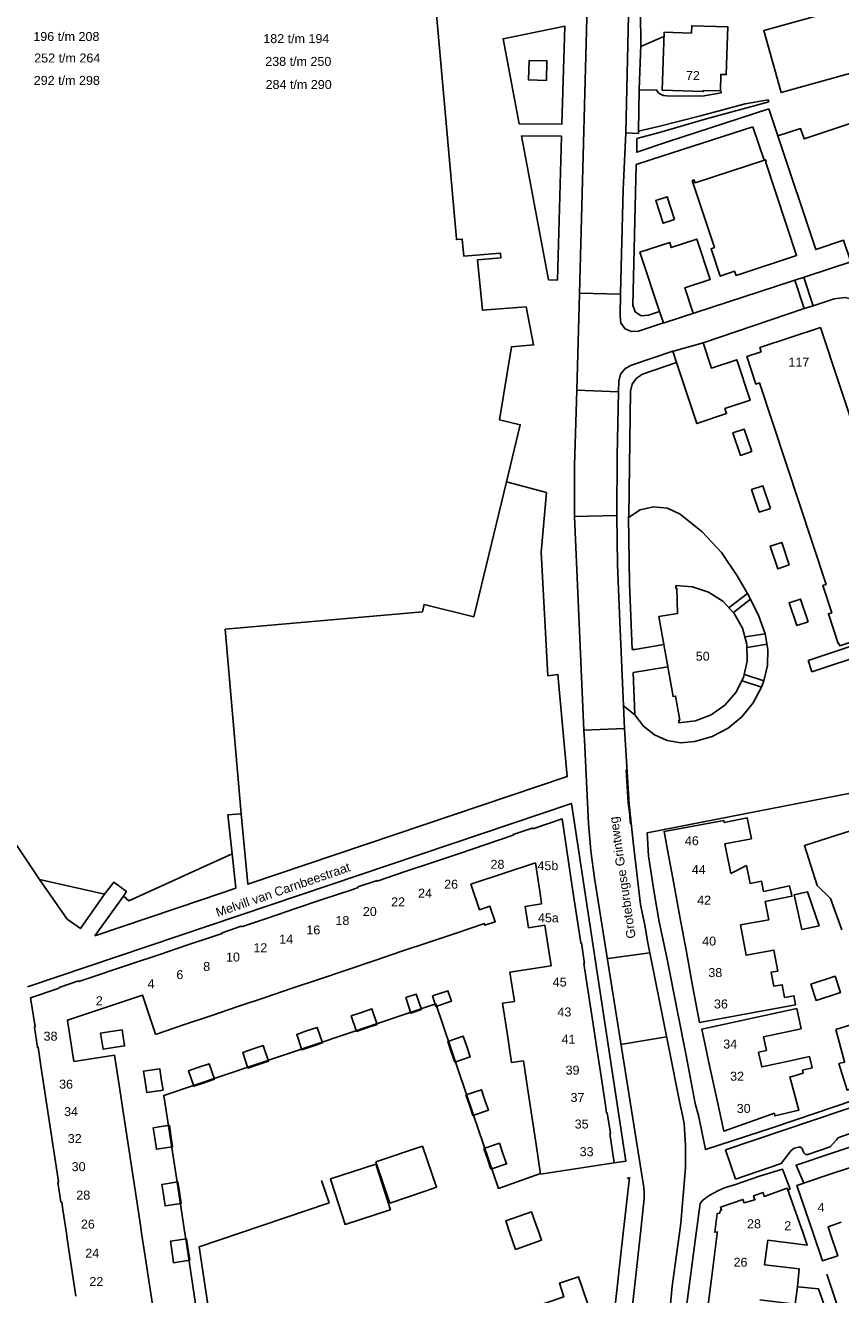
# Model space of a CAD drawing. Extents: x 158343 to 162498, y 431347 to 434500.
# Tile 22 of 68: x 158545 to 158681, y 433490 to 433702. Entities that reach past the tile are written whole.
import ezdxf

# ---------------------------------------------------------------- set-up
doc = ezdxf.new("R2010")
doc.units = 0
doc.header["$LTSCALE"] = 10
doc.header["$MEASUREMENT"] = 0
for name, color, linetype in [('44_plafonds', 8, 'CONTINUOUS'), ('47_binneninrichting', 8, 'CONTINUOUS'), ('HUISNUM', 7, 'CONTINUOUS'), ('STRNM', 7, 'CONTINUOUS')]:
    doc.layers.add(name, color=color, linetype=linetype)
doc.styles.add('Style-STANDARD', font='arial.ttf')

msp = doc.modelspace()

# ---------------------------------------------------------------- linework, layer by layer
at = {"layer": '44_plafonds', "flags": 128}
for points in [[(158698.06, 433709.62), (158668.32, 433701.36), (158671.21, 433690.97), (158700.95, 433699.23), (158698.06, 433709.62)], [(158613.21, 433707.86), (158616.85, 433666.51)], [(158662.18, 433698.94), (158662.28, 433701.99), (158656.27, 433702.18), (158656.23, 433700.93)], [(158658.18, 433691.3), (158658.18, 433691.14), (158651.33, 433691.36), (158651.63, 433701.07), (158656.23, 433700.93)], [(158662.18, 433698.94), (158662.05, 433693.98), (158661.13, 433694.02), (158661.09, 433691.26), (158658.18, 433691.3)], [(158631.95, 433693.01), (158628.92, 433693.13), (158629.04, 433696.34), (158632.01, 433696.31), (158631.95, 433693.01)], [(158656.34, 433676.28), (158660.06, 433665.03), (158659.5, 433664.84), (158661.02, 433660.25), (158663.43, 433661.05), (158663.67, 433660.34), (158673.81, 433663.69), (158668.65, 433679.3), (158668.74, 433679.33), (158668.61, 433679.73), (158656.81, 433675.84), (158656.63, 433676.38), (158656.34, 433676.28)], [(158625.23, 433625.81), (158627.54, 433635.37), (158624.07, 433636.19), (158626.07, 433648.43), (158629.77, 433648.72), (158628.54, 433655.12), (158621.23, 433654.54), (158620.41, 433662.98), (158624.31, 433663.32), (158624.26, 433664.09), (158618.08, 433663.59), (158617.83, 433666.45), (158616.86, 433666.36), (158616.85, 433666.51)], [(158667.9, 433647.57), (158665.49, 433646.77), (158667.01, 433642.18), (158667.58, 433642.36), (158678.75, 433608.63), (158678.18, 433608.44), (158679.69, 433603.89), (158679.14, 433603.71), (158680.79, 433598.71), (158680.9, 433598.74), (158681.04, 433598.33), (158694.04, 433602.64), (158677.81, 433651.63), (158667.67, 433648.27), (158667.9, 433647.57)], [(158580.84, 433570.24), (158578.15, 433601.13), (158611.16, 433604.02), (158611.46, 433605.29), (158619.76, 433603.21), (158625.23, 433625.81)], [(158654.1, 433585.46), (158654.08, 433585.89), (158654.27, 433585.9), (158653.55, 433589.93), (158653.14, 433589.85), (158650.76, 433603.23), (158653.89, 433603.78), (158653.78, 433607.99), (158653.62, 433607.98), (158653.6, 433608.42)], [(158654.1, 433585.46), (158656.89, 433585.8), (158659.51, 433586.8), (158661.81, 433588.42), (158663.66, 433590.54), (158664.93, 433593.05), (158665.55, 433595.79), (158665.49, 433598.6), (158664.75, 433601.31), (158663.37, 433603.76), (158661.44, 433605.8), (158659.07, 433607.32), (158656.4, 433608.21), (158653.6, 433608.42)], [(158547.08, 433559.24), (158539.23, 433570.84)], [(158579.34, 433563.51), (158578.62, 433570.07), (158580.84, 433570.24)], [(158629.57, 433567.82), (158629.62, 433567.84), (158629.65, 433567.73), (158634.55, 433569.37), (158636.37, 433557.29)], [(158652.32, 433563.55), (158651.63, 433567.28), (158661.64, 433569.08), (158661.7, 433568.75), (158665.56, 433569.52), (158666.24, 433566.05), (158661.79, 433565.21)], [(158617.4, 433563.6), (158626.39, 433566.62), (158626.36, 433566.73), (158629.57, 433567.82)], [(158681.39, 433550.78), (158679.51, 433556.02), (158677.27, 433558.22), (158675.13, 433564.92), (158684.22, 433567.82), (158685.24, 433564.75), (158683.96, 433564.33)], [(158661.79, 433565.21), (158662.79, 433560.24)], [(158561.12, 433556.41), (158562.01, 433555.64), (158579.34, 433563.51)], [(158608.3, 433560.54), (158612.85, 433562.07)], [(158612.85, 433562.07), (158617.4, 433563.6)], [(158621.38, 433551.8), (158621.52, 433551.85), (158621.62, 433551.57), (158623.36, 433552.16), (158622.48, 433554.74), (158620.74, 433554.15), (158619.3, 433558.42), (158630.09, 433562.04)], [(158630.09, 433562.04), (158630.93, 433556.47)], [(158653.24, 433558.57), (158652.32, 433563.55)], [(158603.75, 433559.01), (158608.3, 433560.54)], [(158668.27, 433557.24), (158667.95, 433558.93), (158666.05, 433558.58), (158665.4, 433561.56), (158662.79, 433560.24)], [(158557.96, 433556.75), (158547.08, 433559.24)], [(158561.12, 433556.41), (158561.62, 433557.22), (158559.51, 433558.76), (158557.96, 433556.75)], [(158594.58, 433555.91), (158599.2, 433557.46)], [(158599.2, 433557.46), (158600.4, 433557.87), (158600.36, 433557.98), (158603.62, 433559.08), (158603.65, 433558.97), (158603.75, 433559.01)], [(158653.24, 433558.57), (158654.28, 433552.96)], [(158668.27, 433557.24), (158672.65, 433558.14), (158672.94, 433556.76)], [(158589.95, 433554.35), (158594.58, 433555.91)], [(158630.93, 433556.47), (158631.13, 433555.16), (158628.37, 433554.72), (158628.94, 433551.14), (158631.67, 433551.57), (158632.7, 433544.74)], [(158636.37, 433557.29), (158637.68, 433548.59), (158637.79, 433548.61), (158638.26, 433545.52)], [(158664.93, 433548.93), (158664.43, 433551.61), (158669.15, 433552.48), (158668.58, 433555.52)], [(158672.94, 433556.76), (158673.02, 433556.41), (158668.58, 433555.52)], [(158674.7, 433550.84), (158673.41, 433556.63), (158675.63, 433557.17), (158677.62, 433551.44)], [(158585.4, 433552.82), (158589.95, 433554.35)], [(158576.3, 433549.75), (158577.66, 433550.2), (158577.62, 433550.31), (158580.81, 433551.39)], [(158580.81, 433551.39), (158580.87, 433551.41), (158580.91, 433551.31), (158585.4, 433552.82)], [(158616.83, 433550.26), (158621.38, 433551.8)], [(158654.28, 433552.96), (158655.36, 433547.11)], [(158674.7, 433550.84), (158677.62, 433551.44)], [(158571.75, 433548.22), (158576.3, 433549.75)], [(158612.28, 433548.73), (158616.83, 433550.26)], [(158669.55, 433543.67), (158669.55, 433543.68), (158670.67, 433543.88), (158670.02, 433547.4), (158665.37, 433546.54), (158664.93, 433548.93)], [(158567.2, 433546.68), (158571.75, 433548.22)], [(158603.18, 433545.66), (158607.73, 433547.2)], [(158607.73, 433547.2), (158612.28, 433548.73)], [(158655.36, 433547.11), (158656.47, 433541.12)], [(158550.52, 433541.21), (158553.59, 433542.23), (158553.63, 433542.12), (158562.65, 433545.16)], [(158562.65, 433545.16), (158567.2, 433546.68)], [(158598.56, 433544.1), (158603.18, 433545.66)], [(158632.7, 433544.74), (158625.83, 433543.7), (158626.58, 433538.82)], [(158638.26, 433545.52), (158638.31, 433545.23), (158638.2, 433545.18), (158638.92, 433540.44)], [(158589.38, 433541.01), (158593.93, 433542.54)], [(158593.93, 433542.54), (158598.56, 433544.1)], [(158656.47, 433541.12), (158657.55, 433535.28), (158673.64, 433538.25), (158673.36, 433539.77), (158671.8, 433539.48), (158671.41, 433541.61), (158669.98, 433541.35), (158669.55, 433543.67)], [(158676.18, 433541.69), (158677.07, 433538.97), (158681.15, 433540.3), (158680.26, 433543.03), (158676.18, 433541.69)], [(158547.37, 433527.63), (158546.84, 433531.15), (158546.72, 433531.13), (158546.22, 433534.52), (158546.34, 433534.54), (158545.58, 433539.41), (158550.34, 433541.02), (158550.33, 433541.14), (158550.52, 433541.21)], [(158584.83, 433539.48), (158589.38, 433541.01)], [(158612.84, 433539.72), (158613.42, 433537.97), (158616.02, 433538.84), (158615.44, 433540.59), (158612.84, 433539.72)], [(158638.92, 433540.44), (158639.64, 433535.7)], [(158551.75, 433535.62), (158551.74, 433535.67), (158564.29, 433539.88), (158566.5, 433533.3), (158566.64, 433533.35)], [(158580.28, 433537.95), (158584.83, 433539.48)], [(158608.38, 433539.44), (158609.26, 433536.84), (158611, 433537.43), (158610.12, 433540.03), (158608.38, 433539.44)], [(158626.58, 433538.82), (158624.6, 433538.53), (158625.35, 433533.53)], [(158571.18, 433534.88), (158575.73, 433536.41)], [(158575.73, 433536.41), (158580.28, 433537.95)], [(158600.97, 433536.96), (158599.27, 433536.39), (158600.14, 433533.79), (158601.84, 433534.36)], [(158600.97, 433536.96), (158602.72, 433537.54), (158603.6, 433534.95), (158601.84, 433534.36)], [(158667.46, 433530.23), (158667.44, 433530.31), (158668.76, 433530.6), (158668.27, 433532.86), (158674.57, 433534.22), (158673.84, 433537.6), (158657.94, 433534.17), (158659.31, 433527.82)], [(158552.79, 433528.75), (158551.75, 433535.62)], [(158559.44, 433531.07), (158561.32, 433531.36), (158560.9, 433534.06), (158559.03, 433533.77)], [(158566.64, 433533.35), (158571.18, 433534.88)], [(158591.79, 433533.86), (158593.57, 433534.46), (158594.45, 433531.87), (158592.67, 433531.26)], [(158639.64, 433535.7), (158640.36, 433530.95)], [(158684.98, 433529.59), (158683.22, 433535), (158680.4, 433534.1), (158681.82, 433528.72)], [(158559.03, 433533.77), (158557.3, 433533.51), (158557.72, 433530.8), (158559.44, 433531.07)], [(158591.79, 433533.86), (158590.12, 433533.29), (158591, 433530.7), (158592.67, 433531.26)], [(158618.6, 433531.25), (158618.02, 433532.98), (158615.42, 433532.11), (158616.01, 433530.37)], [(158625.35, 433533.53), (158626.1, 433528.57), (158628.08, 433528.87)], [(158560.41, 433524.76), (158559.65, 433529.79), (158552.79, 433528.75)], [(158582.69, 433530.79), (158581.08, 433530.24), (158581.96, 433527.65), (158583.57, 433528.19)], [(158582.69, 433530.79), (158584.53, 433531.41), (158585.41, 433528.82), (158583.57, 433528.19)], [(158618.6, 433531.25), (158619.18, 433529.52), (158616.58, 433528.65), (158616.01, 433530.37)], [(158640.36, 433530.95), (158641.09, 433526.21)], [(158672.75, 433528.86), (158667.97, 433527.84), (158667.46, 433530.23)], [(158548.09, 433522.87), (158547.37, 433527.63)], [(158573.6, 433527.73), (158572.03, 433527.2), (158572.91, 433524.6), (158574.47, 433525.13)], [(158573.6, 433527.73), (158575.48, 433528.36), (158576.36, 433525.77), (158574.47, 433525.13)], [(158628.08, 433528.87), (158628.76, 433524.33)], [(158659.31, 433527.82), (158660.45, 433522.51)], [(158672.83, 433525.56), (158672.67, 433526.15), (158674.91, 433526.8), (158674.82, 433527.27), (158676.41, 433527.67), (158675.95, 433529.58), (158672.75, 433528.86)], [(158681.82, 433528.72), (158681.84, 433528.64), (158680.91, 433528.4), (158682.26, 433523.93), (158685.53, 433525.22), (158686.55, 433525.52), (158685.17, 433529.69), (158684.98, 433529.59)], [(158564.76, 433525.42), (158564.5, 433527.14), (158567.2, 433527.54), (158567.46, 433525.84)], [(158567.46, 433525.84), (158567.75, 433523.95), (158565.04, 433523.54), (158564.76, 433525.42)], [(158641.09, 433526.21), (158641.81, 433521.46)], [(158670.09, 433520.1), (158670.18, 433519.63), (158674.19, 433520.62), (158672.83, 433525.56)], [(158561.13, 433520.01), (158560.41, 433524.76)], [(158621.63, 433522.29), (158621.04, 433524.03), (158618.45, 433523.15), (158619.04, 433521.42)], [(158628.76, 433524.33), (158629.48, 433519.59)], [(158548.81, 433518.12), (158548.09, 433522.87)], [(158621.63, 433522.29), (158622.21, 433520.58), (158619.62, 433519.7), (158619.04, 433521.42)], [(158641.81, 433521.46), (158642.01, 433520.11), (158642.12, 433520.13), (158642.64, 433516.73), (158642.52, 433516.71)], [(158660.45, 433522.51), (158661.62, 433517.07), (158670.09, 433520.1)], [(158561.86, 433515.26), (158561.13, 433520.01)], [(158629.48, 433519.59), (158630.2, 433514.84)], [(158549.53, 433513.39), (158548.81, 433518.12)], [(158566.37, 433515.95), (158566.11, 433517.67), (158568.81, 433518.08), (158569.07, 433516.36)], [(158562.58, 433510.52), (158561.86, 433515.26)], [(158566.37, 433515.95), (158566.65, 433514.07), (158569.35, 433514.48), (158569.07, 433516.36)], [(158624.66, 433513.34), (158624.07, 433515.07), (158621.48, 433514.18), (158622.07, 433512.46)], [(158630.2, 433514.84), (158630.95, 433509.89), (158643.27, 433511.76), (158642.52, 433516.71)], [(158550.25, 433508.63), (158549.53, 433513.39)], [(158611.17, 433514.6), (158603.37, 433511.94)], [(158605.72, 433505.03), (158611.65, 433507.05), (158613.52, 433507.69), (158611.17, 433514.6)], [(158624.66, 433513.34), (158625.25, 433511.61), (158622.65, 433510.73), (158622.07, 433512.46)], [(158603.36, 433511.54), (158595.76, 433509.09), (158595.88, 433508.72), (158598.22, 433501.48), (158605.8, 433503.93), (158605.82, 433503.94), (158603.41, 433511.4)], [(158603.37, 433511.94), (158603.54, 433511.44)], [(158603.54, 433511.44), (158605.72, 433505.03)], [(158678.6, 433509.6), (158683.16, 433511.14)], [(158550.98, 433503.89), (158550.78, 433505.19), (158550.66, 433505.17), (158550.14, 433508.55), (158550.26, 433508.57), (158550.25, 433508.63)], [(158563.3, 433505.77), (158562.58, 433510.52)], [(158567.8, 433506.46), (158567.55, 433508.17), (158570.25, 433508.58), (158570.51, 433506.88)], [(158676.58, 433500), (158673.88, 433508.01), (158678.6, 433509.6)], [(158567.8, 433506.46), (158568.08, 433504.57), (158570.79, 433504.98), (158570.51, 433506.88)], [(158674.9, 433500), (158672.25, 433507.53), (158668.37, 433506.16), (158668.2, 433506.82), (158666.61, 433506.27), (158666.83, 433505.6), (158665.02, 433505.06), (158664.84, 433505.65), (158661.09, 433504.34), (158661.27, 433503.83), (158661.02, 433503.8), (158660.96, 433503.35), (158660.49, 433503.29), (158660.11, 433500.16), (158660.57, 433500.22), (158660.54, 433500)], [(158564.03, 433500.94), (158563.3, 433505.77)], [(158551.57, 433500), (158550.98, 433503.89)], [(158625.82, 433500.02), (158625.11, 433502.05), (158629.46, 433503.57), (158630.18, 433501.53)], [(158551.71, 433499.07), (158551.57, 433500)], [(158564.17, 433500), (158564.03, 433500.94)], [(158564.77, 433496.11), (158564.17, 433500)], [(158625.83, 433500), (158625.82, 433500.02)], [(158630.71, 433500), (158631.12, 433498.81), (158626.77, 433497.29), (158625.83, 433500)], [(158630.18, 433501.53), (158630.71, 433500)], [(158660.54, 433500), (158660.53, 433499.93)], [(158668.99, 433498.83), (158675.6, 433498.01), (158674.9, 433500)], [(158679.44, 433500), (158680.71, 433496.23), (158678.15, 433495.36), (158676.58, 433500)], [(158681.26, 433501.82), (158679.08, 433501.08), (158679.44, 433500)], [(158552.44, 433494.24), (158551.71, 433499.07)], [(158569.26, 433496.79), (158568.98, 433498.65), (158571.68, 433499.05), (158571.96, 433497.21)], [(158659.63, 433492.82), (158660.53, 433499.93)], [(158668.43, 433494.68), (158668.99, 433498.83)], [(158565.49, 433491.37), (158564.77, 433496.11)], [(158569.26, 433496.79), (158569.52, 433495.05), (158572.22, 433495.46), (158571.96, 433497.21)], [(158553.16, 433489.48), (158552.44, 433494.24)], [(158673.96, 433491.03), (158674.27, 433494.01), (158668.43, 433494.68)], [(158632.6, 433478.3), (158641.23, 433481.26), (158637.3, 433492.72), (158634.1, 433491.62), (158634.84, 433489.34), (158629.45, 433487.49)], [(158658.75, 433485.86), (158659.63, 433492.82)], [(158566.21, 433486.62), (158565.49, 433491.37)], [(158667.64, 433488.84), (158673.6, 433488.1), (158673.96, 433491.03)]]:
    msp.add_lwpolyline(points, dxfattribs=at)
at = {"layer": '47_binneninrichting', "flags": 128}
for points in [[(158647.37, 433684.53), (158647.45, 433691.49), (158647.74, 433698.98), (158647.47, 433726.53), (158648.64, 433729.78), (158654.45, 433731.3)], [(158637.04, 433641.13), (158637.48, 433657.35), (158638.98, 433713.98)], [(158645.88, 433713.85), (158645.2, 433684.23)], [(158627.38, 433685.73), (158624.69, 433699.98), (158635.02, 433702.09), (158634.5, 433685.67), (158627.38, 433685.73)], [(158647.73, 433698.69), (158651.6, 433700.36)], [(158647.45, 433691.42), (158650.37, 433691.39), (158650.76, 433690.88), (158651.12, 433690.64), (158651.54, 433690.49), (158652.05, 433690.46), (158657.99, 433690.37), (158661.2, 433690.94), (158661.2, 433691.18)], [(158658.53, 433686.5), (158669.18, 433689.45)], [(158669.06, 433689.79), (158665.23, 433689.11)], [(158669.18, 433689.45), (158669.06, 433689.79)], [(158669.14, 433688.27), (158652.18, 433682.72), (158647.05, 433680.99), (158647.07, 433683.28), (158650.88, 433684.3), (158658.53, 433686.5)], [(158657.7, 433687.09), (158650.72, 433685.32), (158647.37, 433684.53)], [(158651.62, 433652.44), (158675.6, 433660.22), (158682.9, 433662.62), (158681.68, 433666.26), (158677.01, 433664.7), (158670.7, 433683.71), (158669.14, 433688.27)], [(158665.23, 433689.11), (158657.7, 433687.09)], [(158689.42, 433668.79), (158687.54, 433674.68), (158695.11, 433677.22), (158692.6, 433684.82), (158692.01, 433688.85), (158675.07, 433683.22), (158674.49, 433684.94), (158670.7, 433683.71)], [(158666.5, 433685.23), (158649.51, 433679.76), (158646.97, 433678.96), (158646.41, 433655.41)], [(158666.5, 433685.23), (158668.36, 433679.65)], [(158632.3, 433659.64), (158633.81, 433659.58), (158634.45, 433683.66), (158627.77, 433683.71), (158632.3, 433659.64)], [(158644.26, 433653.56), (158644.35, 433657.38), (158644.8, 433674.76), (158645.2, 433684.23)], [(158645.2, 433684.23), (158647.33, 433684.13), (158647.37, 433684.53)], [(158653.4, 433669.74), (158652.14, 433673.54), (158650.24, 433672.91), (158651.5, 433669.11), (158653.4, 433669.74)], [(158650.88, 433654.32), (158647.58, 433664.24), (158652.57, 433665.88), (158652.84, 433665.03), (158657.1, 433666.44), (158659.36, 433659.69), (158655.11, 433658.29), (158656.52, 433654.03)], [(158673.54, 433659.56), (158675.07, 433654.8)], [(158675.04, 433660.04), (158676.58, 433655.28)], [(158637.48, 433657.42), (158644.35, 433657.23)], [(158646.41, 433655.41), (158646.8, 433654.27), (158647.81, 433653.61), (158649.01, 433653.71)], [(158680.11, 433656.45), (158676.58, 433655.28), (158675.07, 433654.8), (158658.16, 433649.06), (158653.2, 433647.7)], [(158686.11, 433653.41), (158685.22, 433655.04), (158683.76, 433656.2), (158681.96, 433656.69), (158680.11, 433656.45)], [(158647.34, 433651.04), (158646.17, 433650.95), (158645.1, 433651.44), (158644.4, 433652.39), (158644.26, 433653.56)], [(158649.01, 433653.71), (158650.88, 433654.32)], [(158651.51, 433652.4), (158650.88, 433654.32)], [(158651.51, 433652.4), (158647.34, 433651.04)], [(158651.62, 433652.44), (158651.51, 433652.4)], [(158658.16, 433649.06), (158659.56, 433644.84), (158663.8, 433646.25), (158666.06, 433639.49), (158661.81, 433638.09), (158662.08, 433637.24), (158657.13, 433635.57), (158653.73, 433645.76)], [(158646.15, 433645.35), (158653.1, 433647.67)], [(158653.1, 433647.67), (158653.2, 433647.7)], [(158653.73, 433645.76), (158653.1, 433647.67)], [(158644.08, 433642.66), (158644.36, 433643.83), (158645.09, 433644.78), (158646.15, 433645.35)], [(158653.73, 433645.76), (158648.02, 433643.84)], [(158643.98, 433640.9), (158644.08, 433642.66)], [(158648.02, 433643.84), (158647, 433643.17), (158646.3, 433642.17), (158646.02, 433640.98)], [(158643.73, 433620.18), (158643.77, 433630.2), (158643.77, 433630.2), (158643.98, 433640.9), (158637.04, 433641.13), (158636.66, 433628.54)], [(158646.02, 433640.98), (158645.74, 433620.12), (158645.66, 433619.97)], [(158666.31, 433630.87), (158665.05, 433634.65), (158663.15, 433634.01), (158664.41, 433630.23), (158666.31, 433630.87)], [(158636.66, 433628.54), (158636.61, 433620.01)], [(158580.84, 433570.24), (158581.96, 433558.43), (158606.6, 433566.76), (158635.42, 433576.46), (158633.85, 433593.54), (158632.18, 433593.35), (158631.08, 433614.03), (158631.94, 433624.01), (158625.23, 433625.81)], [(158669.44, 433621.36), (158668.18, 433625.16), (158666.29, 433624.53), (158667.55, 433620.73), (158669.44, 433621.36)], [(158654.3, 433620.38), (158652.2, 433621.38), (158649.88, 433621.62), (158647.62, 433621.1), (158645.65, 433619.86)], [(158636.61, 433620.01), (158643.73, 433620.18)], [(158638.18, 433584.2), (158636.61, 433620.01)], [(158644.14, 433603.73), (158643.84, 433611.95), (158643.73, 433620.18)], [(158645.66, 433619.97), (158645.66, 433619.92), (158645.66, 433619.87)], [(158645.66, 433619.87), (158645.83, 433608.79), (158646.3, 433597.72)], [(158663.88, 433610.06), (158661.23, 433613.98), (158658.01, 433617.44), (158654.3, 433620.38)], [(158672.59, 433611.88), (158671.32, 433615.67), (158669.4, 433615.02), (158670.67, 433611.23), (158672.59, 433611.88)], [(158663.88, 433610.06), (158665.59, 433607.12)], [(158665.59, 433607.12), (158662.54, 433604.77)], [(158666.12, 433606.17), (158665.59, 433607.12)], [(158663.26, 433603.91), (158666.12, 433606.17)], [(158668.53, 433600.35), (158667.48, 433603.33), (158666.12, 433606.17)], [(158675.73, 433602.37), (158674.45, 433606.18), (158672.55, 433605.55), (158673.83, 433601.74), (158675.73, 433602.37)], [(158644.85, 433588.32), (158644.14, 433603.73)], [(158694.25, 433602.02), (158675.75, 433595.89)], [(158668.53, 433600.35), (158665.23, 433599.86)], [(158668.31, 433592.47), (158668.93, 433595.06), (158669.01, 433597.73), (158668.53, 433600.35)], [(158676.39, 433594), (158694.88, 433600.12)], [(158646.3, 433597.72), (158646.74, 433597.74), (158651.59, 433598.56)], [(158665.56, 433598.04), (158668.9, 433598.62)], [(158675.75, 433595.89), (158676.39, 433594)], [(158646.43, 433593.87), (158652.25, 433594.85)], [(158646.76, 433586.77), (158646.43, 433593.87)], [(158668.31, 433592.47), (158665.1, 433593.56)], [(158656.8, 433582.31), (158659.68, 433583.15), (158662.34, 433584.55), (158664.66, 433586.45), (158666.56, 433588.78), (158667.95, 433591.44)], [(158664.72, 433592.51), (158667.95, 433591.44)], [(158668.31, 433592.47), (158667.95, 433591.44)], [(158644.85, 433588.32), (158646.76, 433586.77)], [(158645.01, 433584.48), (158644.85, 433588.32)], [(158646.76, 433586.77), (158648.18, 433584.9), (158650.01, 433583.44), (158652.15, 433582.49), (158654.46, 433582.1), (158656.8, 433582.31)], [(158645.01, 433584.48), (158638.18, 433584.2)], [(158638.18, 433584.2), (158638.28, 433582.62)], [(158647.7, 433555.04), (158646.49, 433565.02), (158645.81, 433571.76), (158645.01, 433584.48)], [(158639, 433568.6), (158638.28, 433582.62)], [(158645.3, 433577.56), (158645.64, 433572.11)], [(158683.12, 433573.75), (158648.8, 433567.04), (158649.03, 433563.16), (158649.92, 433557.38)], [(158643.27, 433511.76), (158645.22, 433512.04), (158636.11, 433571.95), (158545.06, 433541.25)], [(158645.64, 433572.11), (158646.12, 433568.37)], [(158645.78, 433571.33), (158645.96, 433569.05), (158646.02, 433568.55)], [(158639.97, 433559.44), (158639.38, 433564.01), (158639, 433568.6)], [(158561.12, 433556.41), (158556.35, 433549.79), (158574.33, 433555.85), (158579.93, 433557.79), (158579.34, 433563.51)], [(158547.08, 433559.24), (158551.7, 433552.56), (158553.92, 433550.99), (158557.96, 433556.75)], [(158648.23, 433507.65), (158639.97, 433559.44)], [(158649.92, 433557.38), (158650.79, 433552.16), (158652.08, 433546.19), (158653.88, 433537.04), (158655.35, 433529.78), (158656.85, 433521.74), (158657.42, 433519.49), (158658.56, 433514), (158669.9, 433517.69), (158687.03, 433523.48)], [(158647.7, 433555.04), (158648, 433553.39), (158648.39, 433551.56), (158648.93, 433548.62), (158652.53, 433530.47), (158654.21, 433522.04), (158654.75, 433519.49), (158654.97, 433518.39)], [(158649.27, 433546.93), (158642.25, 433546.01)], [(158630.94, 433510), (158623.89, 433507.5), (158619.73, 433519.74), (158613.44, 433538.39), (158567.86, 433523.07), (158570.12, 433508.55), (158571.41, 433500)], [(158661.91, 433513.96), (158701.15, 433527.18), (158714.18, 433531.83), (158733.25, 433539.5), (158734.05, 433539.16)], [(158652.05, 433532.9), (158644.33, 433531.62)], [(158711.45, 433520.69), (158710.25, 433523.99), (158691.8, 433517.45), (158673.74, 433511.39), (158675.01, 433508.4)], [(158654.97, 433518.39), (158655.22, 433514.68), (158655.21, 433510.95)], [(158675.68, 433513.17), (158679.44, 433514.45), (158680.47, 433515.62), (158680.75, 433515.96), (158681.14, 433516.14), (158689.15, 433518.85)], [(158661.91, 433513.96), (158663.58, 433509.06)], [(158663.58, 433509.06), (158671.25, 433511.66), (158672.92, 433513.84)], [(158672.92, 433513.84), (158673.17, 433514.07), (158673.47, 433514.22)], [(158673.47, 433514.22), (158674.16, 433514.43)], [(158674.72, 433514.16), (158674.49, 433514.4), (158674.16, 433514.43)], [(158674.73, 433514.16), (158675.01, 433513.48)], [(158675.01, 433513.48), (158675.28, 433513.19), (158675.68, 433513.17)], [(158655.21, 433510.95), (158654.8, 433506.3), (158654.42, 433501.66)], [(158657.01, 433500), (158657.66, 433504.97), (158658.08, 433505.45), (158658.77, 433506.02), (158659.28, 433506.38), (158659.91, 433506.71), (158660.75, 433507.13), (158661.77, 433507.58), (158663.42, 433508.12), (158667.62, 433509.53), (158671.46, 433510.7), (158672.75, 433507.4)], [(158580.55, 433500), (158595.57, 433505.09), (158594.28, 433508.8)], [(158645.44, 433509.18), (158645.82, 433509.31), (158644.79, 433500)], [(158648.29, 433505.81), (158648.31, 433506.73), (158648.23, 433507.65)], [(158672.33, 433507.23), (158672.75, 433507.4)], [(158647.66, 433500), (158648.29, 433505.81)], [(158571.41, 433500), (158571.55, 433499.04), (158573.93, 433483.34), (158566.86, 433482.3)], [(158576.04, 433482.85), (158573.77, 433497.7), (158580.55, 433500)], [(158644.79, 433500), (158643.02, 433483.88)], [(158645.96, 433484.3), (158647.66, 433500)], [(158654.19, 433500), (158652.98, 433491.13), (158652.32, 433483.88)], [(158657.66, 433477.37), (158653.94, 433478.24), (158655.17, 433486.04), (158657.01, 433500)], [(158654.42, 433501.66), (158654.19, 433500)], [(158678.9, 433493.15), (158680.85, 433487.27)], [(158674.01, 433491.02), (158677.46, 433490.69), (158679.62, 433484.66), (158679.92, 433482.83), (158679.32, 433482.38)]]:
    msp.add_lwpolyline(points, dxfattribs=at)

# ---------------------------------------------------------------- texts
at = {"layer": 'HUISNUM', "style": 'Style-STANDARD'}
for s, p in [('196 t/m 208', (158546.03, 433699.62)), ('182 t/m 194', (158584.53, 433699.26)), ('252 t/m 264', (158546.18, 433696.02)), ('238 t/m 250', (158584.86, 433695.45)), ('292 t/m 298', (158546.11, 433692.27)), ('72', (158655.28, 433693.07)), ('284 t/m 290', (158584.92, 433691.58)), ('117', (158672.45, 433645.1)), ('50', (158656.93, 433595.86)), ('46', (158655.11, 433564.96)), ('28', (158622.57, 433561.01)), ('45b', (158630.43, 433560.79)), ('44', (158656.27, 433560.13)), ('24', (158610.45, 433556.18)), ('26', (158614.81, 433557.68)), ('22', (158605.94, 433554.73)), ('20', (158601.2, 433553.12)), ('45a', (158630.51, 433552.05)), ('16', (158591.74, 433550.02)), ('18', (158596.61, 433551.6)), ('14', (158587.2, 433548.49)), ('10', (158578.29, 433545.49)), ('12', (158582.87, 433547.04)), ('8', (158574.47, 433543.9)), ('4', (158565.16, 433541.02)), ('6', (158569.98, 433542.54)), ('45', (158632.98, 433541.3)), ('38', (158659.04, 433542.89)), ('2', (158556.49, 433538.17)), ('36', (158659.98, 433537.63)), ('43', (158633.77, 433536.29)), ('41', (158634.46, 433531.72)), ('39', (158635.14, 433526.56)), ('37', (158635.97, 433521.97)), ('35', (158636.66, 433517.53)), ('33', (158637.5, 433512.9)), ('4', (158677.32, 433503.58)), ('28', (158665.52, 433500.83)), ('2', (158671.74, 433500.5))]:
    msp.add_text(s, height=1.5, dxfattribs=at).set_placement(p)
for s, p in [('42', (158657.17, 433555.01)), ('40', (158658.01, 433548.16)), ('38', (158547.75, 433532.24)), ('34', (158661.53, 433530.92)), ('36', (158550.35, 433524.2)), ('32', (158662.69, 433525.53)), ('30', (158663.79, 433520.14)), ('34', (158551.19, 433519.61)), ('32', (158551.8, 433515.1)), ('30', (158552.45, 433510.39)), ('28', (158553.23, 433505.63)), ('26', (158554, 433500.77)), ('24', (158554.73, 433495.91)), ('26', (158663.26, 433494.39)), ('22', (158555.42, 433491.17))]:
    msp.add_text(s, height=1.5, rotation=0.0573, dxfattribs=at).set_placement(p)
at = {"layer": 'STRNM', "style": 'Style-STANDARD'}
for s, rotation, p in [('Grotebrugse Grintweg', 98.3976, (158646.89, 433549.45)), ('Melvill van Carnbeestraat', 19.1414, (158576.89, 433552.93))]:
    msp.add_text(s, height=1.5, rotation=rotation, dxfattribs=at).set_placement(p)

doc.saveas('drawing.dxf')
